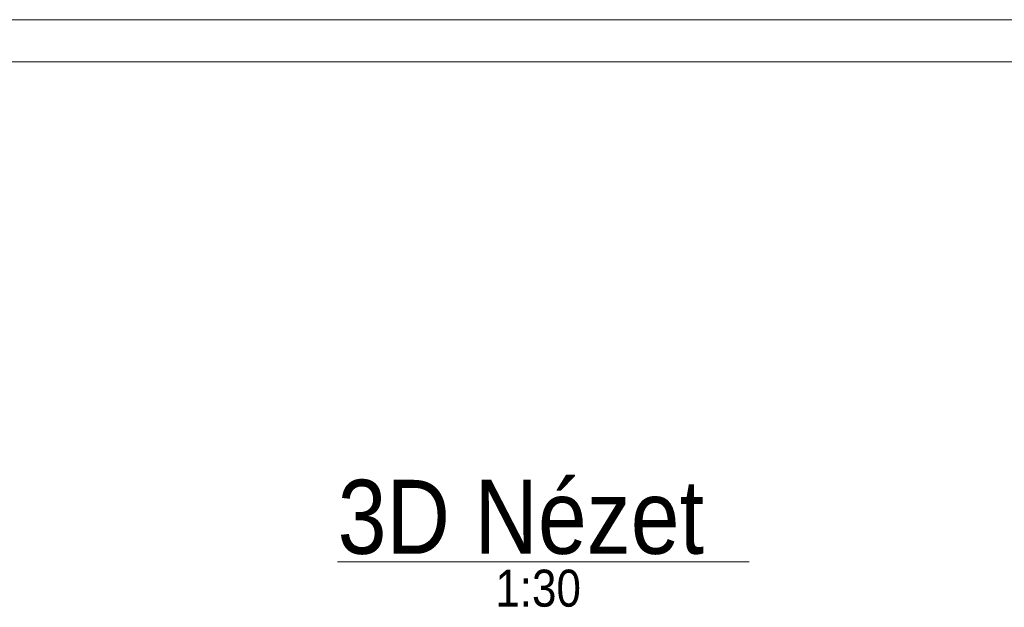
# Model space of a CAD drawing. Header units: millimetres. Extents: x 581 to 1768, y 561 to 1400.
# Tile 88 of 91: x 1455 to 1548, y 1344 to 1400. Entities that reach past the tile are written whole.
import ezdxf

# ---------------------------------------------------------------- set-up
doc = ezdxf.new("R2010")
doc.units = ezdxf.units.MM
doc.header["$LTSCALE"] = 0.6
doc.linetypes.add('XKITLINE00', pattern=[0])
doc.layers.add('DrawingSheet', color=5, linetype='Continuous', lineweight=0)
doc.layers.add('OtherObjectType', color=1, linetype='Continuous', lineweight=0)
doc.styles.add('ARIAL', font='ARIAL.TTF')

msp = doc.modelspace()

# ---------------------------------------------------------------- linework, layer by layer
at = {"layer": 'DrawingSheet', "color": 2, "linetype": 'XKITLINE00', "lineweight": 0}
msp.add_line((1768.18, 1400), (581.18, 1400), dxfattribs=at)
at = {"layer": 'DrawingSheet', "color": 3, "linetype": 'XKITLINE00', "lineweight": 0}
msp.add_line((1764.18, 1396), (585.18, 1396), dxfattribs=at)
at = {"layer": 'OtherObjectType', "color": 3, "linetype": 'XKITLINE00', "lineweight": 0}
msp.add_line((1485.246, 1348.716), (1524.16, 1348.716), dxfattribs=at)

# ---------------------------------------------------------------- texts
at = {"layer": 'OtherObjectType', "color": 3, "style": 'ARIAL', "width": 0.85}
for s, height, p in [('3D Nézet', 7, (1485.246, 1349.466)), ('1:30', 3.5, (1500.16, 1344.466))]:
    msp.add_text(s, height=height, dxfattribs=at).set_placement(p)

doc.saveas('drawing.dxf')
